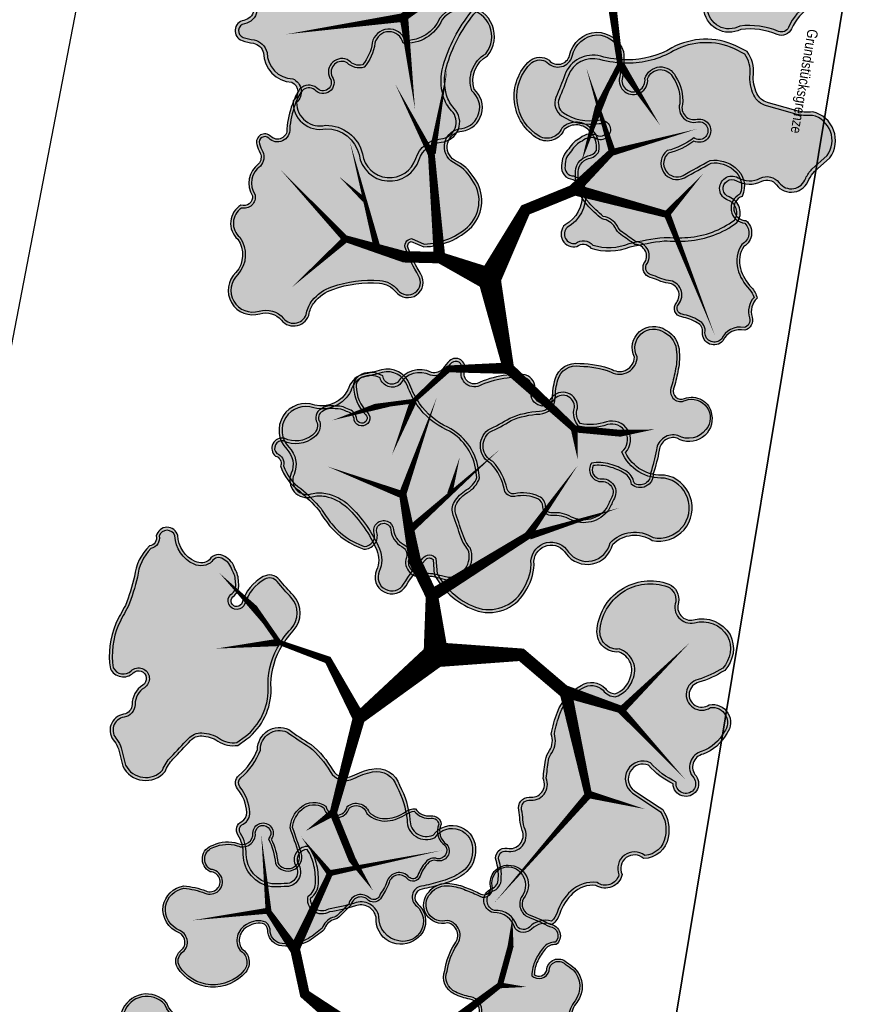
# Model space of a CAD drawing. Header units: metres. Extents: x 0 to 60282398, y -11592309 to 5708004.
# Tile 26 of 136: x 32353314 to 32353338, y 5707917 to 5707945. Entities that reach past the tile are written whole.
import ezdxf

# ---------------------------------------------------------------- set-up
doc = ezdxf.new("R2010")
doc.units = ezdxf.units.M
doc.header["$LTSCALE"] = 0.75
doc.layers.get('0').update_dxf_attribs({"linetype": 'CONTINUOUS'})
doc.layers.get('DEFPOINTS').update_dxf_attribs({"linetype": 'CONTINUOUS'})
for name, color, linetype, transparency in [('10414944$0$PF-Krone', 33, 'CONTINUOUS', 0.7), ('10414944$0$PF-Krone_SOL', 70, 'CONTINUOUS', 0.7), ('10414944$0$ST-Baum', 7, 'CONTINUOUS', 0.7)]:
    doc.layers.add(name, color=color, linetype=linetype, transparency=transparency)
doc.layers.add('10414944$0$PF-Stamm', color=7, linetype='CONTINUOUS', true_color=0x5f5144, transparency=0.7)
doc.layers.add('10417023$0$#9_002_GES I Übersicht Erdgeschoss_1_701_Grundstücksgrenze.A', color=7, linetype='CONTINUOUS', lineweight=25)
doc.layers.add('10417023$0$Keine', color=7, linetype='CONTINUOUS', lineweight=13)
doc.styles.add('10417023$0$ARIAL NARROW', font='ARIALN.TTF')

# ---------------------------------------------------------------- blocks, each defined once
blk = doc.blocks.new('19-A2-A0')
at = {"layer": 'DEFPOINTS'}
blk.add_lwpolyline([(-489.15, -204.65), (489.1499999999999, -204.65), (489.1499999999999, 204.6499999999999), (-489.15, 204.65)], close=True, dxfattribs=at)
blk = doc.blocks.new('10414944$0$PF-BAUM_12')
at = {"layer": '10414944$0$PF-Krone_SOL', "transparency": 33554457}
h = blk.add_hatch(color=256, dxfattribs=at)
h.dxf.hatch_style = 1
h.set_gradient(color1=(88, 186, 72), color2=(175, 217, 170), tint=1, name='INVSPHERICAL')
edge = h.paths.add_edge_path()
edge.add_arc((-1.275830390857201, 1.399382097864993), 0.5409778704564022, 250.2469540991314, 303.4279495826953)
edge.add_arc((-0.5984433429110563, 0.4187938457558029), 0.6510505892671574, 94.36910483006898, 125.6408546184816, ccw=False)
edge.add_arc((-0.587127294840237, 0.2706846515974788), 0.7995914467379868, 79.90603873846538, 94.36910483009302, ccw=False)
edge.add_arc((-0.4073649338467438, 1.280481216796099), 0.2260808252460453, 259.9060387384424, 345.036763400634)
edge.add_arc((3.355624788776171, 0.2747785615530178), 3.668983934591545, 162.1844054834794, 165.0367634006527, ccw=False)
edge.add_arc((-0.2456361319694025, 1.432098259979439), 0.1136697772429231, 342.1844054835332, 421.4180956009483)
edge.add_arc((-0.3771698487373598, 1.19066696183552), 0.3886064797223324, 61.41809560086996, 105.4179101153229)
edge.add_arc((-0.4936066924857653, 1.612872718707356), 0.04936068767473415, 76.8677145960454, 285.41791011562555, ccw=False)
edge.add_arc((-0.4341673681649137, 1.767018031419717), 0.1165230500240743, 245.5522695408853, 317.881899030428)
edge.add_arc((-0.4413423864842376, 1.854276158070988), 0.1900562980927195, 299.5067279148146, 335.7073154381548)
edge.add_arc((-0.3904004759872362, 1.888891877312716), 0.1663692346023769, 317.3095623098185, 366.5168461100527)
edge.add_arc((-0.3153293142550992, 1.913845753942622), 0.09042715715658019, 356.149970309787, 452.3298293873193)
edge.add_arc((-0.2836797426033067, 2.114347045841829), 0.115674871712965, 186.3954916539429, 252.218544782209, ccw=False)
edge.add_arc((-0.1459217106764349, 2.139917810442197), 0.2556222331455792, 124.29676579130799, 188.6524407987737, ccw=False)
edge.add_arc((-0.3624160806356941, 2.415849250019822), 0.09717537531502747, 318.212910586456, 468.939619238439)
edge.add_arc((-0.4454785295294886, 2.554862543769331), 0.06980565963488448, 219.6884793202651, 317.5680266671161, ccw=False)
edge.add_arc((-0.5986654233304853, 2.082493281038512), 0.439202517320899, 76.91022463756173, 116.5449462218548)
edge.add_arc((-1.495104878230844, 4.557210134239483), 2.19639944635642, 281.76109639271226, 288.5889336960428, ccw=False)
edge.add_arc((-1.011380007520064, 0.8577594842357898), 1.549581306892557, 91.33232178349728, 98.00209096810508)
edge.add_arc((-1.110200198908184, 1.690989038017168), 0.7109395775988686, 99.46380088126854, 131.7621549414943)
edge.add_arc((-1.477296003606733, 2.155428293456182), 0.1251505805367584, 148.2467478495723, 256.0758048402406)
edge.add_arc((-1.523772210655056, 1.967966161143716), 0.06798690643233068, -114.95558517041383, 76.07580484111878, ccw=False)
edge.add_arc((-1.636922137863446, 1.724823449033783), 0.2001945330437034, 65.04441483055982, 122.1083113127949)
edge.add_arc((-1.789896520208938, 1.968606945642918), 0.08761018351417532, 221.6313549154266, 302.10831131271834, ccw=False)
edge.add_arc((-1.960268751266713, 1.817176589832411), 0.1403324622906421, 41.63135491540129, 166.8647619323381)
edge.add_arc((-2.344888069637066, 1.951900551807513), 0.2684363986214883, 321.9494812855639, 337.47522959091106, ccw=False)
edge.add_line((-2.1335031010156, 1.78644815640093), (-2.24070044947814, 1.672145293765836))
edge.add_arc((-2.050168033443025, 1.55746642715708), 0.2223822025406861, 148.9568377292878, 261.8330409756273)
edge.add_arc((-2.014945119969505, 1.023902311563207), 0.3204793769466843, 78.77175414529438, 102.03339601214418, ccw=False)
edge.add_arc((0.8411733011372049, 15.41112581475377), 14.34749978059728, 258.7717541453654, 259.659480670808)
edge.add_arc((-1.756767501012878, 1.172825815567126), 0.1258717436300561, 30.356045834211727, 79.65948067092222, ccw=False)
edge.add_arc((-1.887098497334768, 1.096495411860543), 0.2769098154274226, -0.4934409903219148, 30.356045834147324, ccw=False)
edge.add_arc((-1.360198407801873, 1.091957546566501), 0.2500098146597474, 179.5065590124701, 221.3188039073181)
edge.add_line((-1.547967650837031, 0.9268890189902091), (-1.458662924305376, 0.8902364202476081))
edge = h.paths.add_edge_path()
edge.add_arc((-2.059481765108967, -1.084874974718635), 0.2169261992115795, 117.743017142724, 251.4279173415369, ccw=False)
edge.add_arc((-2.253533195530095, -0.7960594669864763), 0.1343037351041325, 313.8670810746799, 413.8728587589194)
edge.add_arc((-1.138115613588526, 0.5381594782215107), 1.605061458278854, 221.5239991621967, 229.7889853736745, ccw=False)
edge.add_arc((-2.284347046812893, -0.4136953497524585), 0.1251460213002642, 108.7980098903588, 243.7028881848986, ccw=False)
edge.add_arc((-2.265693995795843, -0.1709504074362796), 0.1375594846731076, 244.6114760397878, 299.8242441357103)
edge.add_arc((-2.492195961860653, 0.2241565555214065), 0.5929852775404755, 299.8242441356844, 314.8751988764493)
edge.add_arc((-2.363394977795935, 0.09479323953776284), 0.4104351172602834, 314.8751988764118, 336.5606790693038)
edge.add_arc((-2.060380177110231, -0.1191084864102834), 0.08929884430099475, 34.5470326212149, 142.2333231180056)
edge.add_arc((-2.250865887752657, -0.01744387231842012), 0.1287676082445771, 205.9400492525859, 338.60503773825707, ccw=False)
edge.add_arc((-1.108164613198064, 0.8263883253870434), 1.547287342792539, 211.5442282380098, 215.5748454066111, ccw=False)
edge.add_arc((-2.164689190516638, 0.135857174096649), 0.2878534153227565, 123.29343593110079, 204.4063149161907, ccw=False)
edge.add_arc((-2.467457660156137, 0.6266363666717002), 0.2890336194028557, 300.0552099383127, 335.4000582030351)
edge.add_arc((-2.130212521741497, 0.4722339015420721), 0.0818766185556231, 58.400233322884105, 155.4000582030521, ccw=False)
edge.add_arc((-2.045506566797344, 0.6099227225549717), 0.07978138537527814, 238.4002333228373, 306.4203699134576)
edge.add_arc((-2.216338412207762, 0.8414610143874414), 0.3675199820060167, 306.4203699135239, 341.4929146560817)
edge.add_arc((-1.788351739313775, 0.6981998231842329), 0.0838073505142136, 72.42881272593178, 161.4929146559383, ccw=False)
edge.add_arc((-1.597036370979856, 1.302356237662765), 0.5499169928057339, 252.4288127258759, 281.6379014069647)
edge.add_arc((-1.383265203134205, 0.6006349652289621), 0.1928224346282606, 8.247918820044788, 122.2309709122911, ccw=False)
edge.add_arc((1.431251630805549, 0.4423670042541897), 2.630268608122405, 175.9464692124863, 181.0703957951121)
edge.add_arc((-2.00401799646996, 0.487025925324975), 0.8109027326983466, 332.6061259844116, 353.35791097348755, ccw=False)
edge.add_arc((-1.169561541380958, 0.05459796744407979), 0.1289438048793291, 152.6061259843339, 239.8128226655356)
edge.add_arc((-1.570920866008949, -0.6353615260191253), 0.6692625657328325, 44.463168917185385, 59.81282266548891, ccw=False)
edge.add_arc((-1.241688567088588, -0.3122416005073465), 0.207959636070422, -40.16628795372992, 44.46316891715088, ccw=False)
edge.add_arc((-1.796536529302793, -0.0424845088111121), 0.8201163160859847, 308.5292996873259, 330.4961341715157, ccw=False)
edge.add_arc((-1.213439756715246, -0.8062843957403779), 0.1419798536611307, 120.5815233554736, 237.1739812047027)
edge.add_arc((-1.303262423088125, -1.129719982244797), 0.2045314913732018, -64.49100201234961, 86.39601769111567, ccw=False)
edge.add_arc((-1.343038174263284, -1.111542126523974), 0.2397159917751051, 240.4754072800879, 302.2335774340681, ccw=False)
edge.add_arc((-1.212496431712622, -0.7917876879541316), 0.5839379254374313, 226.3664527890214, 244.7951840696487, ccw=False)
edge.add_arc((-0.7205358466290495, -0.1507537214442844), 1.390051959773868, 222.9429445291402, 229.9249013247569, ccw=False)
edge.add_arc((-1.793739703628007, -1.149493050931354), 0.07597900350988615, 42.91905236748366, 173.4992252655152)
edge.add_arc((-2.057999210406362, -1.113256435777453), 0.1907810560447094, 248.2895516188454, 351.67143994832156, ccw=False)
edge = h.paths.add_edge_path()
edge.add_arc((1.205929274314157, -0.03808187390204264), 0.6648786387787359, 150.7733560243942, 194.5557528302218)
edge.add_arc((0.9110323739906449, -0.09418379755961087), 0.3658840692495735, 197.6598679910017, 276.7526309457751)
edge.add_arc((0.952501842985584, -0.04416556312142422), 0.413367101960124, 270.2151576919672, 305.5241216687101)
edge.add_arc((1.263719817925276, -0.5120154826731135), 0.1493904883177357, -27.722531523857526, 118.39088184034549, ccw=False)
edge.add_arc((1.610601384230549, -0.6627295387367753), 0.2294921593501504, 159.2734788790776, 288.7974055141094)
edge.add_arc((1.626703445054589, -1.144600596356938), 0.2708678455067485, -1.0830160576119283, 77.66915394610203, ccw=False)
edge.add_arc((2.168692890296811, -1.047722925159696), 0.2897181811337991, 200.6131926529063, 382.9337083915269)
edge.add_arc((2.707215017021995, -0.7256574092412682), 0.3428939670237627, 147.8226503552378, 217.5909619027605, ccw=False)
edge.add_arc((2.446820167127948, -0.3829052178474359), 0.16290167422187, 259.4479773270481, 409.1515361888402)
edge.add_arc((2.798913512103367, 0.06172643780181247), 0.4044681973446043, 199.717331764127, 232.6211177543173, ccw=False)
edge.add_arc((2.5485255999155, -0.1163427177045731), 0.1368451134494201, 103.25926930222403, 162.2981442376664, ccw=False)
edge.add_arc((2.458370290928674, 0.1298676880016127), 0.1273804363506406, 297.4751888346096, 447.5020763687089)
edge.add_arc((2.459664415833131, 0.3352758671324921), 0.07826466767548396, 98.81568539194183, 273.1183725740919, ccw=False)
edge.add_arc((2.400049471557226, 0.524655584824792), 0.1217398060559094, 293.0270260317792, 374.9290756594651)
edge.add_arc((2.024496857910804, 0.3265849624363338), 0.543938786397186, 24.94830871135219, 42.11834572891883)
edge.add_arc((1.777536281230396, 0.1571253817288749), 0.8417226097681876, 39.39936629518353, 55.74996385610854)
edge.add_arc((2.28871862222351, 0.9353909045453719), 0.09061071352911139, 104.71311163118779, 245.5829301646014, ccw=False)
edge.add_arc((2.245471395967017, 1.100085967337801), 0.0796678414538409, 284.7131116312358, 435.2868883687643)
edge.add_arc((2.178622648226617, 0.8455110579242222), 0.3428733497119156, 75.2868883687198, 90.15444429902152)
edge.add_arc((2.192026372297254, 1.29077250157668), 0.1033869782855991, 200.5438286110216, 262.03398358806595, ccw=False)
edge.add_arc((1.870840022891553, 1.232273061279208), 0.2254717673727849, 5.655231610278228, 92.28552345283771)
edge.add_arc((1.892300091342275, 1.532989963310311), 0.08133979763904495, 129.4673444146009, 248.01420052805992, ccw=False)
edge.add_arc((1.637745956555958, 1.592450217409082), 0.2028788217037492, 0.9413307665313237, 108.0270818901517)
edge.add_arc((1.551550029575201, 2.041084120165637), 0.2567838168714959, 198.8037610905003, 275.2310876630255, ccw=False)
edge.add_arc((1.081010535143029, 1.905345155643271), 0.2335470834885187, 13.10922937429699, 167.2287665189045)
edge.add_arc((0.667106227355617, 1.999163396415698), 0.1908567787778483, 279.3002843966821, 347.2287665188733, ccw=False)
edge.add_arc((0.7224061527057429, 1.661477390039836), 0.1513272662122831, 99.30028439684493, 228.8091673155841)
edge.add_arc((0.4651874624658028, 1.367563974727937), 0.2392448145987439, 21.174439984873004, 48.80916731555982, ccw=False)
edge.add_arc((0.3242069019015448, 1.312953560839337), 0.3904328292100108, -10.785665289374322, 21.17443998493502, ccw=False)
edge.add_arc((-0.3793027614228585, 1.446972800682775), 1.106594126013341, 325.74486024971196, 349.2143347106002, ccw=False)
edge.add_arc((0.3557932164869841, 0.9463672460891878), 0.217228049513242, 278.26632049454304, 325.74486024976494, ccw=False)
edge.add_arc((0.4080198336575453, 0.5868876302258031), 0.1460255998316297, 98.26632049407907, 271.6730814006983)
edge.add_arc((0.4513693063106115, -0.8972217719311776), 1.338716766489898, 79.76747323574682, 91.6730814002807, ccw=False)
edge.add_arc((0.6891909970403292, 0.3778839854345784), 0.04231861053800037, -16.432465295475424, 90.01007423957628, ccw=False)
edge.add_line((0.7297810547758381, 0.3659126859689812), (0.6256929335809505, 0.2865554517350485))
edge = h.paths.add_edge_path()
edge.add_arc((-1.555223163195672, -2.256860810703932), 0.1724464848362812, 12.61889715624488, 77.74548789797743)
edge.add_arc((-1.497699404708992, -1.992023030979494), 0.0985664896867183, 164.1816184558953, 257.7454878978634, ccw=False)
edge.add_arc((-1.721456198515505, -1.839061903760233), 0.1803346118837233, 315.6357971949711, 396.2246867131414)
edge.add_arc((-1.472164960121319, -1.696410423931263), 0.1099059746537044, 56.01674859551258, 199.1656324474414, ccw=False)
edge.add_arc((-1.356177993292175, -1.537461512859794), 0.08703497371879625, 231.184356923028, 306.6089972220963)
edge.add_arc((-1.496832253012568, -1.247567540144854), 0.4080502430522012, 298.157499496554, 320.4217660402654)
edge.add_arc((-1.11798689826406, -1.560733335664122), 0.08347454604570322, 20.653440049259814, 140.4217660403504, ccw=False)
edge.add_arc((-0.9321149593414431, -1.490670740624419), 0.1151636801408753, 200.653440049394, 324.1571524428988)
edge.add_arc((-0.5981400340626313, -1.731920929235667), 0.2968325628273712, 125.84330849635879, 144.1571524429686, ccw=False)
edge.add_arc((-1.130664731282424, -0.9947323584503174), 0.6125790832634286, 305.8433084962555, 313.7682870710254)
edge.add_arc((-0.6401686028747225, -1.506784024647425), 0.09649309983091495, 35.28302061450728, 133.7682870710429, ccw=False)
edge.add_arc((-0.4572847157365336, -1.411362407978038), 0.1114227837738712, 200.8652948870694, 329.8016618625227)
edge.add_arc((5.964283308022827, -14.91256498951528), 14.85870977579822, 114.5641547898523, 115.1946115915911, ccw=False)
edge.add_arc((-0.1457535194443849, -1.53409145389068), 0.1510899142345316, 81.99943588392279, 116.2838084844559, ccw=False)
edge.add_arc((-0.129520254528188, -1.215296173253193), 0.1692439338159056, 271.623806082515, 322.4572965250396)
edge.add_arc((0.4219089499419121, -2.358237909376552), 1.120399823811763, 101.73913672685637, 111.8636470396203, ccw=False)
edge.add_arc((0.2816683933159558, -1.70446625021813), 0.4517900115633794, 61.04925684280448, 101.19463553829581, ccw=False)
edge.add_arc((0.4292618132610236, -1.46198264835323), 0.1685760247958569, -13.329732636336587, 65.05412811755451, ccw=False)
edge.add_arc((0.7010017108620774, -1.543810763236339), 0.1159577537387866, 158.2536660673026, 207.0243362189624)
edge.add_arc((0.7266853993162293, -1.435719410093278), 0.2061208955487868, 231.262642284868, 284.3776458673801)
edge.add_arc((0.7593609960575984, -1.468039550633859), 0.1683652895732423, 276.3106959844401, 373.1888080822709)
edge.add_arc((1.062288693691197, -1.322645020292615), 0.175404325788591, 121.90959285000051, 217.5827224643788, ccw=False)
edge.add_arc((1.200896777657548, -1.578616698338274), 0.4662936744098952, 12.496320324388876, 119.7416173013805, ccw=False)
edge.add_arc((1.506231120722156, -1.497401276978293), 0.1511990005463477, -66.22516994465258, 7.478724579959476, ccw=False)
edge.add_arc((1.590651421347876, -1.74789974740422), 0.114559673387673, 101.819637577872, 224.4343109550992)
edge.add_arc((1.323807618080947, -2.03664429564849), 0.2788018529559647, -26.98815304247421, 48.416980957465, ccw=False)
edge.add_arc((1.336519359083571, -2.02291467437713), 0.2742964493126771, 258.990857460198, 329.2485978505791, ccw=False)
edge.add_arc((1.66179977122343, -1.475713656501), 0.899565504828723, 229.3858036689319, 245.17635397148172, ccw=False)
edge.add_arc((0.9994391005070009, -2.236995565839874), 0.1097420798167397, 45.60372013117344, 249.2447767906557)
edge.add_arc((0.8450705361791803, -2.446470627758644), 0.1573317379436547, -95.43504692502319, 42.77878194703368, ccw=False)
edge.add_arc((0.8006672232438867, -2.220340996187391), 0.3838892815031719, 232.7999714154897, 274.407434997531, ccw=False)
edge.add_arc((0.4866273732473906, -2.606367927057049), 0.1146907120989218, 44.40200116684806, 165.1103036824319)
edge.add_arc((0.2716337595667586, -2.538690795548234), 0.1109403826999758, 123.3851654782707, 339.8556773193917, ccw=False)
edge.add_arc((0.9022259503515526, -2.367494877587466), 0.6960862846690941, 164.2603500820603, 186.4803302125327, ccw=False)
edge.add_arc((0.1063747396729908, -2.200784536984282), 0.1277932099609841, 9.965197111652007, 176.719202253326)
edge.add_arc((-48.31590581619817, -1.449866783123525), 48.30042117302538, 358.76612727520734, 359.11787380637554, ccw=False)
edge.add_arc((-0.3151971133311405, -2.36688031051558), 0.3136623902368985, 290.4728574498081, 336.89978386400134, ccw=False)
edge.add_arc((-0.2908299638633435, -2.456150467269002), 0.221667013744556, 213.8839286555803, 292.643387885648, ccw=False)
edge.add_arc((-0.5921851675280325, -2.559347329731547), 0.1190918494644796, 350.1440179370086, 508.4433663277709)
edge.add_arc((-0.7458082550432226, -2.355904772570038), 0.1504419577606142, 180.1485714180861, 290.27907681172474, ccw=False)
edge.add_arc((-1.124075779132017, -2.47034283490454), 0.254777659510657, 26.59218980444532, 75.66559330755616)
edge.add_arc((-1.166043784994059, -2.634577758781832), 0.4242899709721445, 75.66559330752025, 104.334406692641)
edge.add_arc((-1.321724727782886, -2.025345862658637), 0.2045184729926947, 251.4046212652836, 284.3344066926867, ccw=False)
at = {"layer": '10414944$0$PF-Krone'}
for points in [[(-1.458662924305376, 0.8902364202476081, 0.236302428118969), (-0.9778122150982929, 0.9478932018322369, -0.1373019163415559), (-0.6480412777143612, 1.067952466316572, -0.0631909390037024), (-0.4469885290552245, 1.057899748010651, 0.3895355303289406), (-0.1889501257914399, 1.222107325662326, -0.0124464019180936), (-0.1374172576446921, 1.397320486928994, 0.3601882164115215), (-0.1912548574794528, 1.53191556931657, 0.1943794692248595), (-0.4804837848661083, 1.565288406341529, -1.286294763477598), (-0.4823919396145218, 1.660942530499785, 0.3265105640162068), (-0.3477347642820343, 1.688870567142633, 0.1592817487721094), (-0.2681144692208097, 1.776087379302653, 0.2180685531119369), (-0.2251062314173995, 1.907774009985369, 0.4461693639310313), (-0.3190053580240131, 2.00419816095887, -0.2953738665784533), (-0.3986347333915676, 2.101461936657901, -0.2884256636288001), (-0.2899595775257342, 2.351095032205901, 0.7723771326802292), (-0.3939564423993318, 2.507763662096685, -0.4550916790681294), (-0.4991959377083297, 2.510283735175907, 0.174684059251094), (-0.7949449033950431, 2.475396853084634, -0.029800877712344), (-1.047409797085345, 2.406921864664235, 0.0291105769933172), (-1.227096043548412, 2.392252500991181, 0.1418686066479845), (-1.583714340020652, 2.221290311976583, 0.5085862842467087), (-1.507411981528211, 2.033955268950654, -1.101217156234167), (-1.552456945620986, 1.906326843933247, 0.2542644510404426), (-1.743329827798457, 1.89439719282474, -0.3663288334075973), (-1.855379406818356, 1.910404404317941, 0.608209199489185), (-2.096929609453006, 1.849067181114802, -0.0678476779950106), (-2.1335031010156, 1.78644815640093, 2.948877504e-07), (-2.24070044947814, 1.672145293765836, 0.5366234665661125), (-2.081759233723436, 1.33733955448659, -0.1018480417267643), (-1.952542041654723, 1.338247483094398, 0.0038734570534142), (-1.734173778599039, 1.296653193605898, -0.2185080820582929), (-1.648152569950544, 1.236437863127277, -0.135425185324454), (-1.61019895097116, 1.094110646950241, 0.1844917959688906), (-1.547967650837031, 0.9268890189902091)], [(-1.449331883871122, 0.914521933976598, 0.2357563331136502), (-0.9925507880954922, 0.9693299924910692, -0.1371087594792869), (-0.650022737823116, 1.093886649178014, -0.0631909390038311), (-0.4424299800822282, 1.08350692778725, 0.3895355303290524), (-0.2140779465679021, 1.228823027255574, -0.0124464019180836), (-0.1621797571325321, 1.40527829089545, 0.3601882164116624), (-0.2036983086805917, 1.509075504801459, 0.1943794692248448), (-0.4735688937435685, 1.540214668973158, -1.313113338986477), (-0.4735688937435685, 1.685530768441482, 0.3457340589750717), (-0.3643422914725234, 1.709423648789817, 0.1727136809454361), (-0.2901245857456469, 1.790680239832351, 0.2305288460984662), (-0.2512488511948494, 1.907265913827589, 0.4756150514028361), (-0.3219321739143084, 1.977923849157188, -0.3044362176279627), (-0.4244230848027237, 2.098042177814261, -0.2845846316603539), (-0.3074946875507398, 2.370592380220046, 0.7260163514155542), (-0.3801521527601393, 2.484769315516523, -0.4020089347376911), (-0.5127773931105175, 2.486660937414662, 0.1708811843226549), (-0.7849081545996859, 2.45133185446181, -0.030277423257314), (-1.044448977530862, 2.380972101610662, 0.0294428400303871), (-1.223145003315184, 2.366542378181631, 0.1402723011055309), (-1.563430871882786, 2.204516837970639, 0.4972462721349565), (-1.501153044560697, 2.059200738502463, -1.101217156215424), (-1.563430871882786, 1.88274547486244, 0.2542644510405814), (-1.729505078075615, 1.872365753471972, -0.3663288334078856), (-1.874820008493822, 1.893125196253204, 0.6141498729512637), (-2.07203312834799, 1.841226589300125, -0.0708190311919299), (-2.113755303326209, 1.769482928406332, 2.948877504e-07), (-2.219780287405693, 1.656430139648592, 0.525075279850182), (-2.08241276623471, 1.363759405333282, -0.098299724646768), (-1.947477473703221, 1.363759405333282, 0.003873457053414), (-1.729505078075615, 1.322240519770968, -0.2185080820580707), (-1.625708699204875, 1.249582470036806, -0.1354251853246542), (-1.584190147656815, 1.093886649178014, 0.177651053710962), (-1.532291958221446, 0.9485705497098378)], [(0.6256929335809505, 0.2865554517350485, 0.1933951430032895), (0.5623908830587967, -0.2051804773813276, 0.3594936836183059), (0.9540541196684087, -0.4575297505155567, 0.1552950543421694), (1.192686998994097, -0.3805930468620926, -0.7407271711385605), (1.3959618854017, -0.5815104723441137, 0.6341537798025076), (1.684548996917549, -0.8799814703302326, -0.3578164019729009), (1.897522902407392, -1.149720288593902, 1.020458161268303), (2.435510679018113, -0.9348296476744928, -0.3141877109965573), (2.416988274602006, -0.5430520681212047, 0.7652739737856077), (2.55336774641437, -0.2596795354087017, -0.1445644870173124), (2.418159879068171, -0.07473305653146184, -0.2634594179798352), (2.517139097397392, 0.01685440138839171, 0.767513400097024), (2.46392193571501, 0.2571270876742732, -0.9514777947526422), (2.447669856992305, 0.4126159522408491, 0.3733976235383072), (2.517680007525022, 0.5560185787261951, 0.0750589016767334), (2.427969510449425, 0.6913852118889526, 0.0714642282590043), (2.251262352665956, 0.8528843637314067, -0.7058787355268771), (2.265705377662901, 1.023030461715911, 0.7713123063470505), (2.265705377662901, 1.17714147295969, 0.0649631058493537), (2.177698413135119, 1.188383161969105, -0.2749303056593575), (2.095214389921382, 1.254491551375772, 0.397090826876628), (1.861848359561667, 1.457565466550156, -0.5689269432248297), (1.840597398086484, 1.595783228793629, 0.5045108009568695), (1.574961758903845, 1.785369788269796, -0.3464145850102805), (1.308471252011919, 1.958315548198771, 0.7962878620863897), (0.8532412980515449, 1.956972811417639, -0.3053894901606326), (0.6979503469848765, 1.810815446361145, 0.634061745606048), (0.6227466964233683, 1.547600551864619, -0.1211670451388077), (0.6882796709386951, 1.453981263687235, -0.1403633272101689), (0.7077423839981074, 1.239889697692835, -0.1027643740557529), (0.5353407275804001, 0.8240941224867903, -0.2101796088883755), (0.387025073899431, 0.7313960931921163, 0.9440570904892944), (0.4122832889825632, 0.4409242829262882, -0.0519947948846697), (0.6891835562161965, 0.4202025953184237, -0.5009948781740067), (0.7297810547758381, 0.3659126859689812)], [(0.6458003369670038, 0.2691786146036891, 0.1909371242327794), (0.5873875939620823, -0.1979556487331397, 0.3601447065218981), (0.9524675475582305, -0.4315228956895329, 0.1572908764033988), (1.178817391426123, -0.3585331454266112, -0.7407515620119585), (1.419770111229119, -0.5921001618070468, 0.643471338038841), (1.682627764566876, -0.853037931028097, -0.3601132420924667), (1.923580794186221, -1.144996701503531, 1.00517388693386), (2.412787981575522, -0.9479245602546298, -0.3257591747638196), (2.405486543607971, -0.5134078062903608, 0.8127912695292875), (2.536915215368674, -0.2798407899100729, -0.1491183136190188), (2.390883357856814, -0.07546930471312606, -0.2723945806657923), (2.507708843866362, 0.04131420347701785, 0.7518353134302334), (2.463899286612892, 0.2310874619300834, -0.9284231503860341), (2.440071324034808, 0.4376929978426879, 0.3586234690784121), (2.493083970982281, 0.5472126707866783, 0.0741969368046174), (2.4082640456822, 0.6743970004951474, 0.0710150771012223), (2.238340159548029, 0.8302132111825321, -0.6982143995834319), (2.259099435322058, 1.04818736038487, 0.7713123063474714), (2.259099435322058, 1.151984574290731, 0.06631508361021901), (2.176062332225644, 1.162364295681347, -0.2867628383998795), (2.069612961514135, 1.248838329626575, 0.4089344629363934), (1.857866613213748, 1.431312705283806, -0.5457838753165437), (1.814057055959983, 1.606487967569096, 0.4897034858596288), (1.580405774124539, 1.759766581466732, -0.3508266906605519), (1.283413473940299, 1.951223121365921, 0.7987006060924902), (0.8786075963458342, 1.951223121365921, -0.305389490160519), (0.7021537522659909, 1.785147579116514, 0.6340617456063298), (0.6398759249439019, 1.567173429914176, -0.1211670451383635), (0.7125333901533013, 1.463376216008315, -0.140363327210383), (0.7332926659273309, 1.235022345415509, -0.1027643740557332), (0.5568388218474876, 0.8094537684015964, -0.2101796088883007), (0.3907646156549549, 0.7056565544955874, 0.9440570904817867), (0.4115238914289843, 0.4669229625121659, -0.0516159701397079), (0.691774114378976, 0.4461635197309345, -0.5326730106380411), (0.7514467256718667, 0.3497238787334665)], [(-2.128572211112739, -1.290504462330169, -0.6599101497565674), (-2.160462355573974, -0.8928856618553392, 0.4663383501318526), (-2.174350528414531, -0.6875809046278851, -0.0360784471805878), (-2.339789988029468, -0.5258898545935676, -0.6675784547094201), (-2.324673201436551, -0.295224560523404, 0.2456826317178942), (-2.19728000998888, -0.2902908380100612, 0.0657667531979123), (-2.073806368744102, -0.1960596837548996, 0.0949041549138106), (-1.986828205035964, -0.0684686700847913, 0.5078024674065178), (-2.130971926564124, -0.06441764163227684, -0.6535406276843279), (-2.366660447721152, -0.07377074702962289, -0.0175886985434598), (-2.426819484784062, 0.01691476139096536, -0.3694791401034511), (-2.322699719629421, 0.3764652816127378, 0.1554554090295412), (-2.20465773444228, 0.5063174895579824, -0.4504662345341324), (-2.087310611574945, 0.541970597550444, 0.3058267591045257), (-1.998139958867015, 0.5457240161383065, 0.1542387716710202), (-1.86782494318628, 0.72480211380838, -0.4094373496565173), (-1.763051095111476, 0.7780969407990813, 0.1281432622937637), (-1.48610388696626, 0.7637444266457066, -0.5428599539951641), (-1.192437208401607, 0.6282966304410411, 0.0223610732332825), (-1.198557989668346, 0.3932313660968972, -0.0907950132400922), (-1.284046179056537, 0.1139256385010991, 0.4000053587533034), (-1.234397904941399, -0.05685942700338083, -0.06707582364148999), (-1.093267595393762, -0.1665761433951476, -0.3870185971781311), (-1.082770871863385, -0.4463772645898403, -0.0961429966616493), (-1.285673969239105, -0.6840530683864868, 0.5576932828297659), (-1.29040559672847, -0.9255929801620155, -0.7734945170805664), (-1.215180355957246, -1.314313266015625, -0.2761885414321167), (-1.461169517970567, -1.320129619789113, -0.0805842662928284), (-1.615438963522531, -1.214423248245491, -0.0304739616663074), (-1.738099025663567, -1.097754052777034, 0.6406349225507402), (-1.869230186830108, -1.140890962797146, -0.4843983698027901)], [(-2.227215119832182, -1.171771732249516, -0.3770349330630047), (-2.141779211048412, -0.9110006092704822, 0.4627582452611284), (-2.158232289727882, -0.6671480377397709, -0.0367926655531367), (-2.323881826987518, -0.504607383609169, -0.6506715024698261), (-2.325133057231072, -0.3233377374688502, 0.2268853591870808), (-2.1843442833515, -0.3128557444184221, 0.0657667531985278), (-2.055454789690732, -0.2144913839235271, 0.102669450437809), (-1.957814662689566, -0.06641701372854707, 0.5607344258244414), (-2.154037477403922, -0.05184492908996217, -0.6723522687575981), (-2.34416146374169, -0.06051485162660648, -0.0176961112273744), (-2.403786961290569, 0.02911284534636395, -0.3669931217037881), (-2.309008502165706, 0.3543383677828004, 0.1548309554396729), (-2.181008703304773, 0.4954901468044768, -0.4504662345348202), (-2.100939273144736, 0.519817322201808, 0.3058267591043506), (-1.982697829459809, 0.5247944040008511, 0.1542387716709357), (-1.843160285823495, 0.7165460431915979, -0.4094373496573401), (-1.770903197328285, 0.7533007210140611, 0.1303299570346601), (-1.476008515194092, 0.7392897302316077, -0.5463726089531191), (-1.218586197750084, 0.6272299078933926, 0.0219199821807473), (-1.22459572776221, 0.3945170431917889, -0.0902379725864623), (-1.307139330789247, 0.1258928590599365, 0.4000053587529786), (-1.247476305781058, -0.07934194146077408, -0.0670758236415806), (-1.111830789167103, -0.1847947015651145, -0.3907620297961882), (-1.104185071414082, -0.4313992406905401, -0.0963887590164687), (-1.30053448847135, -0.6626354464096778, 0.5682633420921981), (-1.298295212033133, -0.9512673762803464, -0.7910607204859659), (-1.227756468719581, -1.291487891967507, -0.2793394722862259), (-1.44918974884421, -1.297020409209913, -0.0813963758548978), (-1.598071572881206, -1.195043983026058, -0.030818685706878), (-1.719784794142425, -1.079253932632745, 0.674461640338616), (-1.887962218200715, -1.140040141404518, -0.7642199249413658)], [(-1.386942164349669, -2.219187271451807, 0.2920727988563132), (-1.518620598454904, -2.088343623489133, -0.4325514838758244), (-1.592533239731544, -1.965154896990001, 0.3668828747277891), (-1.575979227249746, -1.732492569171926, -0.7208837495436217), (-1.41073295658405, -1.605276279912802, 0.3415219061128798), (-1.304274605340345, -1.607326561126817, 0.097452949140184), (-1.182325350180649, -1.507549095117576, -0.5760032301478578), (-1.039877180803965, -1.531290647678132, 0.5979171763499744), (-0.8387602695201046, -1.558106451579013, -0.0800797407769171), (-0.7719564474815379, -1.491302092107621, 0.0345930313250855), (-0.70691708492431, -1.437102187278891, -0.458285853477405), (-0.5614004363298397, -1.4510480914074, 0.6305648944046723), (-0.3609831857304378, -1.467407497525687, -0.0027508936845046), (-0.2126588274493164, -1.398622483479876, -0.1507197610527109), (-0.1247243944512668, -1.384472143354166, 0.2255132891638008), (0.004673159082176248, -1.31842539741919, -0.0442052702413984), (0.1939567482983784, -1.26127229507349, -0.17698111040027), (0.5003607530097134, -1.309133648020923, -0.356004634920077), (0.5932962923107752, -1.500848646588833, 0.2160736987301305), (0.5977049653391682, -1.596498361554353, 0.2359984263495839), (0.7778676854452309, -1.635384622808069, 0.4498275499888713), (0.9232853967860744, -1.429625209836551, -0.443520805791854), (0.9695733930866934, -1.1737472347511, -0.5053844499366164), (1.656143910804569, -1.477721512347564, -0.3331592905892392), (1.567185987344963, -1.635769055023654, 0.5926633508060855), (1.508849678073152, -1.828101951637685, -0.3414268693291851), (1.572248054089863, -2.163166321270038, -0.3165356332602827), (1.284138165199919, -2.292163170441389, -0.069008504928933), (1.076216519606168, -2.158582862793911, 1.230950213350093), (0.9605491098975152, -2.339615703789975, -0.6886555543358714), (0.8301685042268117, -2.603095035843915, -0.1835680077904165), (0.5685679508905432, -2.526120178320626, 0.5814783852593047), (0.3757877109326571, -2.576897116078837, -1.382341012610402), (0.21058719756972, -2.446056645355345, -0.0972578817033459), (0.2322399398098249, -2.178669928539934, 0.8906075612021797), (-0.02120902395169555, -2.193471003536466, -0.0015347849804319), (-0.02668416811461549, -2.489942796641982, -0.2053929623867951), (-0.2054894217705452, -2.660731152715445, -0.357852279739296), (-0.474850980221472, -2.579732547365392, 0.8265324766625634), (-0.6936661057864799, -2.49702167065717, -0.5212910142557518), (-0.8962497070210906, -2.356294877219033, 0.2174566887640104), (-1.060997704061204, -2.223497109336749, 0.1257478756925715), (-1.27108986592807, -2.223497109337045, -0.1446803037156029)], [(-1.365577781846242, -2.198384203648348, 0.2707968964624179), (-1.513099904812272, -2.06292650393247, -0.4325514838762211), (-1.567508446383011, -1.972244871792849, 0.3547366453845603), (-1.555338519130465, -1.728500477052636, -0.649807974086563), (-1.424049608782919, -1.622575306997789, 0.3596155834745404), (-1.292000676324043, -1.630258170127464, 0.0974529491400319), (-1.162278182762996, -1.524120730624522, -0.5760032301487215), (-1.06421532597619, -1.540464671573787, 0.597917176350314), (-0.8176760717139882, -1.573336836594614, -0.0800797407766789), (-0.7567258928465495, -1.512386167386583, 0.0345930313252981), (-0.6889249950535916, -1.455884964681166, -0.4460569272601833), (-0.5843328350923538, -1.463769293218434, 0.599943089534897), (-0.3429985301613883, -1.48769309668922, -0.0026290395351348), (-0.2014746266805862, -1.422108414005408, -0.1555896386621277), (-0.1263578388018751, -1.410524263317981, 0.2187646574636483), (0.0206808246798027, -1.340050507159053, -0.0426197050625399), (0.1991265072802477, -1.28676342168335, -0.1774726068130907), (0.4885873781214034, -1.332346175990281, -0.3543214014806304), (0.5683774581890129, -1.493159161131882, 0.2227057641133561), (0.5772181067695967, -1.613326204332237, 0.2401277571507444), (0.7825593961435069, -1.661025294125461, 0.4563453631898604), (0.9471374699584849, -1.417823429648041, -0.4529994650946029), (0.9829150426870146, -1.196080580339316, -0.5041860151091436), (1.630494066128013, -1.482200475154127, -0.3252825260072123), (1.558938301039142, -1.610954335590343, 0.5878249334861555), (1.490960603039, -1.847003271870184, -0.3414060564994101), (1.549457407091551, -2.150600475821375, -0.3121639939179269), (1.292148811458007, -2.267204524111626, -0.0678541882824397), (1.09376060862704, -2.139363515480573, 1.196239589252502), (0.9451168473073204, -2.361404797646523, -0.6793377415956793), (0.8304648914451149, -2.576977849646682, -0.1839465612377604), (0.5857126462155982, -2.506474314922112, 0.5734848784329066), (0.3510000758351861, -2.56892648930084, -1.514782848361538), (0.2386263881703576, -2.460436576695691, -0.1059454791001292), (0.2588140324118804, -2.1803488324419, 0.9106962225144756), (-0.04720771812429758, -2.19255139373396, -0.0015108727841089), (-0.05257756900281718, -2.484247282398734, -0.2013899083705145), (-0.2150528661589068, -2.636537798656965, -0.3448161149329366), (-0.447731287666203, -2.573042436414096, 0.767088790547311), (-0.7103878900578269, -2.475189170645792, -0.5150631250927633), (-0.8701251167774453, -2.35054867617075, 0.2235782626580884), (-1.05455818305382, -2.198297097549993, 0.1257478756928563), (-1.277529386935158, -2.198297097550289, -0.1252454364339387)]]:
    blk.add_lwpolyline(points, format="xyb", close=True, dxfattribs=at)
at = {"layer": '10414944$0$PF-Stamm'}
for points in [[(0.04563796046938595, -0.1010697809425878, 0.2167480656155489, 0.1083740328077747, 0), (-0.7801243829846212, 0.1666490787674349, 0.1083740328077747, 0.06502441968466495, 0), (-0.4990996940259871, 0.66531309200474, 0.06502441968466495, 0.0433496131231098, 0), (-0.5990764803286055, 1.107644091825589, 0.0433496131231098, 0.0433496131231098, 0), (-0.4752625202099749, 1.405143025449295, 0.06502441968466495, 1.976742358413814e-14, 0), (-0.3708803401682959, 1.868965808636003, 0, 0, 0)], [(0.04563796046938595, -0.1010697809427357, 0.2167480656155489, 0.1083740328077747, 0), (0.4579577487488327, 0.2037355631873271, 0.1083740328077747, 0.1083740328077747, 0), (0.635246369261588, 0.4942200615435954, 0.1083740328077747, 0.06502441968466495, 0), (1.062144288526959, 0.8906492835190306, 0.06502441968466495, 0, 0), (0.9168618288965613, 1.581651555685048, 0, 0, 0)], [(-0.5990764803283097, 1.107644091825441, 0.06502441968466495, 0, 0), (-0.9411170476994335, 1.541027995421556, 0, 0, 0)], [(1.073358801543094, 0.8980643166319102, 0.06502441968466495, 0, 0), (1.93821991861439, 1.100220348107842, 0, 0, 0)], [(0.8405478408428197, 0.6848686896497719, 0.06571975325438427, 0.06502441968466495, 0), (0.8407648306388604, 0.6755265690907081, 0.06502441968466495, 0, 0), (1.84986592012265, 0.3936412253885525, 0, 0, 0)], [(1.291467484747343, 0.5526215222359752, 0.04551709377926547, 1.248468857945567e-14, 0), (1.60954243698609, 0.6515425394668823, 0, 0, 0)], [(0.4765872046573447, 0.1999360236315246, 0.1083740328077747, 0.06502441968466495, 0), (1.349579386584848, -0.2157637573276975, 0.06502441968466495, 0, 0), (2.103155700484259, -0.2532561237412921, 0, 0, 0)], [(-0.7801243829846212, 0.1666490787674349, 0.1083740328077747, 0.06502441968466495, 0), (-1.590640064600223, -0.0880399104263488, 0.06502441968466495, 0, 0), (-1.860806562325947, 0.02902439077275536, 0, 0, 0)], [(0.04563796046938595, -0.1010697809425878, 0.2167480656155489, 0.1083740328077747, 0), (0.4457675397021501, -0.7261262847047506, 0.1083740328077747, 0.1083740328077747, 0), (0.379222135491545, -1.20937656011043, 0.1083740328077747, 0.06502441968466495, 0), (0.5138973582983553, -1.72273095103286, 0.06502441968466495, 2.236840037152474e-14, 0), (1.326701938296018, -1.906524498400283, 0, 0, 0)], [(-1.585548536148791, -0.07450252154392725, 0.06502441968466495, 0.06502441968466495, 0), (-1.849138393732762, -0.4466609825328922, 0.06502441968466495, 0, 0), (-1.978642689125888, -0.7430559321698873, 0, 0, 0)], [(1.355109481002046, -0.2292841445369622, 0.06502441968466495, 0, 0), (1.98458972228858, -0.7586984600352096, 0, 0, 0), (1.998481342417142, -0.7574120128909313, 0, 0, 0)], [(0.379222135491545, -1.22838968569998, 0.1083740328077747, 0.06502441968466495, 0), (-0.2688033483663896, -1.876420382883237, 0.06502441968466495, 0, 0), (-1.498308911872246, -1.692626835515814, 0, 0, 0)], [(0.5085500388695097, -1.712404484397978, 0.06502441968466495, 0, 0), (0.2969964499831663, -2.525726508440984, 0, 0, 0)], [(-0.2592968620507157, -1.885926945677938, 0.06502441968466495, 0, 0), (-0.1056086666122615, -2.359670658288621, 0, 0, 0), (-0.2688033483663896, -2.65120525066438, 0, 0, 0)]]:
    blk.add_lwpolyline(points, format="xyseb", dxfattribs=at)
blk = doc.blocks.new('10414944')
at = {"layer": '10414944$0$ST-Baum'}
for p, xscale, yscale, zscale, rotation in [((32353329.3412891, 5707948.393879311), 3.743018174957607, 3.743018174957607, 1.559590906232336, 175), ((32353327.32041101, 5707937.724192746), 2.971407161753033, 2.971407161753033, 1.238086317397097, 120), ((32353325.64244833, 5707927.410202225), 3.252580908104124, 3.252580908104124, 1.355242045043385, 57.40868327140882), ((32353324.01147399, 5707916.376937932), 2.5869693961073, 2.5869693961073, 1.077903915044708, 200)]:
    blk.add_blockref('10414944$0$PF-BAUM_12', p, dxfattribs=dict(at, xscale=xscale, yscale=yscale, zscale=zscale, rotation=rotation))
blk = doc.blocks.new('10417023$0$#9_MKO_LP5_ARC_GES_UP_00_002_P_G_modell (3D)')
at = {"layer": '10417023$0$#9_002_GES I Übersicht Erdgeschoss_1_701_Grundstücksgrenze.A', "color": 1, "linetype": 'Continuous', "lineweight": 35, "true_color": 0xff0000, "flags": 128}
blk.add_lwpolyline([(-32353511.47268937, -5707768.718078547), (-32353510.58466005, -5707813.546075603), (-32353471.71535595, -5707813.720027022), (-32353425.53849031, -5707813.961117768)], dxfattribs=at)
at = {"layer": '10417023$0$#9_002_GES I Übersicht Erdgeschoss_1_701_Grundstücksgrenze.A', "color": 1, "true_color": 0xff0000, "insert": (-32353511.87280739, -5707777.704204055), "char_height": 0.3005474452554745, "attachment_point": 1, "rotation": 271.0938367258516, "line_spacing_factor": 1.002187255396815, "style": '10417023$0$ARIAL NARROW'}
blk.add_mtext('Grundstücksgrenze', dxfattribs=at)
blk = doc.blocks.new('10417023$0$2_MKO_LP5_LAN_GES_UP_00_002_V_A (3D)')
at = {"layer": '10417023$0$Keine'}
blk.add_blockref('10417023$0$#9_MKO_LP5_ARC_GES_UP_00_002_P_G_modell (3D)', (0, 0), dxfattribs=at)
blk = doc.blocks.new('10417023')
at = {"layer": '10417023$0$Keine', "rotation": 349.4819372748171}
blk.add_blockref('10417023$0$2_MKO_LP5_LAN_GES_UP_00_002_V_A (3D)', (65205154.93137175, 5413829.557758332), dxfattribs=at)

msp = doc.modelspace()

# ---------------------------------------------------------------- block references
msp.add_blockref('10414944', (0, 0))
at = {"xscale": 0.25, "yscale": 0.25, "zscale": 0.25, "rotation": 349.0867958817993}
msp.add_blockref('19-A2-A0', (32353428.52751582, 5707884.314449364), dxfattribs=at)

# ---------------------------------------------------------------- next in the draw order: block references
msp.add_blockref('10417023', (0, 0))

doc.saveas('drawing.dxf')
